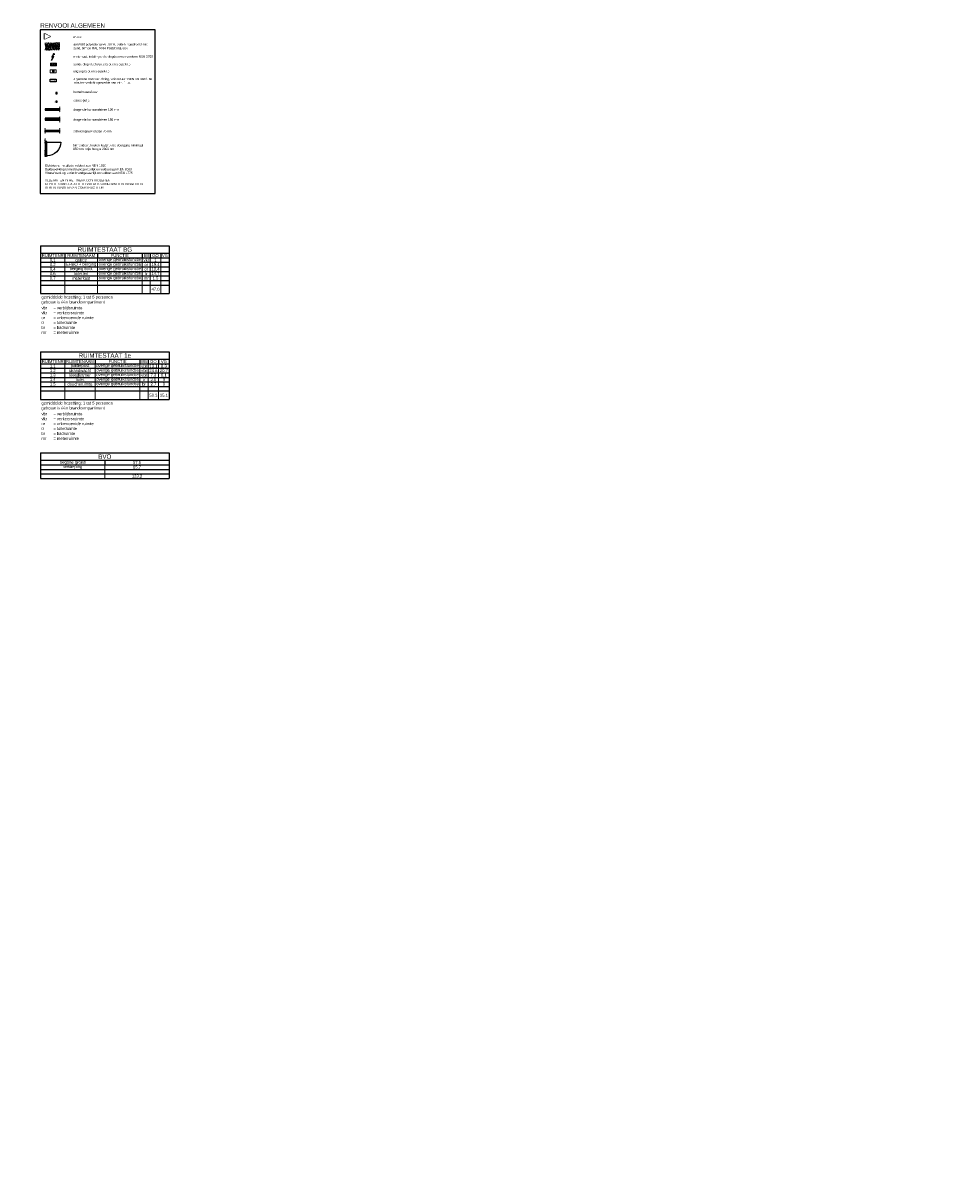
# Model space of a CAD drawing. Header units: metres. Extents: x 63115 to 703450, y -261936 to -53969.
# Tile 196 of 197: x 217548 to 280607, y -135142 to -56832. Entities that reach past the tile are written whole.
import ezdxf

# ---------------------------------------------------------------- set-up
doc = ezdxf.new("R2010")
doc.units = ezdxf.units.M
doc.set_wipeout_variables(frame=1)
doc.header["$PDMODE"] = 35
doc.header["$PDSIZE"] = 50
doc.linetypes.add('DASHED', pattern=[0.75, 0.5, -0.25])
doc.layers.get('0').update_dxf_attribs({"true_color": 0x83b7c5})
doc.layers.get('DEFPOINTS').update_dxf_attribs({"color": 6})
doc.layers.add('_01Hulplijnen', color=6, linetype='Continuous', plot=False)
for name, color, linetype in [('_02-SECTION', 2, 'Continuous'), ('_03-PROJECTION', 1, 'Continuous'), ('_04-HIDDEN', 7, 'DASHED'), ('_05text200', 8, 'Continuous'), ('_05text50', 8, 'Continuous'), ('_07-SYMBOLS', 8, 'Continuous'), ('_07-Symbols Architectural', 8, 'Continuous'), ('_07Brandveiligheid', 8, 'Continuous'), ('_07Electra', 8, 'Continuous'), ('_09-HATCH', 7, 'Continuous'), ('_09hatchMask', 7, 'Continuous'), ('_11-BLOCKS', 7, 'Continuous'), ('_12-UTILITIES', 1, 'Continuous')]:
    doc.layers.add(name, color=color, linetype=linetype)
doc.styles.add('NIO 1_100 groot', font='arial.ttf', dxfattribs={"height": 300})
doc.styles.add('NIO 1_100 klein', font='arial.ttf', dxfattribs={"height": 200})
doc.styles.add('NIOstandard', font='arial.ttf')

# ---------------------------------------------------------------- blocks, each defined once
blk = doc.blocks.new('Entreepijl')
at = {"layer": '_07-SYMBOLS', "color": 1}
blk.add_lwpolyline([(-500, -250), (-500, 250), (0, 0), (-500, -250)], close=True, dxfattribs=at)
at = {"color": 1}
blk.add_wipeout([(-500, -250), (-500, 250), (0, 0)], dxfattribs=at).dxf.layer = '_07-SYMBOLS'
blk = doc.blocks.new('*U49')
at = {"layer": '_09-HATCH'}
h = blk.add_hatch(dxfattribs=at)
h.set_pattern_fill('PLAST', color=256, scale=30, angle=90, style=0)
h.set_pattern_definition([(90, (-662.18, -1530.98), (-190.5, 1e-14), []), (90, (-686, -1530.98), (-190.5, 1e-14), []), (90, (-709.8, -1530.98), (-190.5, 1e-14), [])])
h.paths.add_polyline_path([(-2272, 0), (-1272, 0), (-1272, 70), (-2272, 70)])
at = {"layer": '_01Hulplijnen'}
blk.add_line((-2272, 35), (-1272, 35), dxfattribs=at)
at = {"layer": '_02-SECTION'}
blk.add_lwpolyline([(-2272, 0), (-1272, 0), (-1272, 70), (-2272, 70)], close=True, dxfattribs=at)
blk = doc.blocks.new('*U46')
at = {"color": 255}
blk.add_wipeout([(0, -25), (1014, -25), (1014, 125), (0, 125)], dxfattribs=at).translate(0, 0, -1).dxf.layer = '_09hatchMask'
at = {"layer": '_02-SECTION', "elevation": -1}
for points in [[(10, 33), (10, 84), (0, 84), (0, 117), (67, 117), (67, 48), (42, 48), (42, 3), (0, 3), (0, 33)], [(44, 8), (44, 48), (970, 48), (970, 8)], [(1004, 33), (1004, 84), (1014, 84), (1014, 117), (947, 117), (947, 48), (972, 48), (972, 3), (1014, 3), (1014, 33)]]:
    blk.add_lwpolyline(points, close=True, dxfattribs=at)
at = {"layer": '_03-PROJECTION', "color": 7}
blk.add_line((67, 117, -1), (947, 117, -1), dxfattribs=at)
at = {"layer": '_07-Symbols Architectural'}
blk.add_line((44, -4, -1), (44, -930, -1), dxfattribs=at)
blk.add_arc((44, -4, -1), 926, 269.99961, 0.00096, dxfattribs=at)
blk = doc.blocks.new('meterkast symbool')
at = {"color": 1, "flags": 128}
for points in [[(-103, -351), (56, -76), (-81, -140), (81, 140)], [(4, 88), (81, 140), (65, 52)]]:
    blk.add_lwpolyline(points, dxfattribs=at)
blk = doc.blocks.new('*U50')
at = {"layer": '_09-HATCH'}
h = blk.add_hatch(dxfattribs=at)
h.set_pattern_fill('LINE', color=256, scale=25, angle=135, style=0)
h.set_pattern_definition([(135, (2346.89, -131), (-56.1266, -56.1266), [])])
h.paths.add_polyline_path([(852, 25), (852, -75), (1852, -75), (1852, 25)])
at = {"layer": '_02-SECTION', "color": 2}
blk.add_lwpolyline([(852, 25), (852, -75), (1852, -75), (1852, 25)], close=True, dxfattribs=at)
at = {"layer": 'DEFPOINTS'}
blk.add_line((852, 0), (1852, 0), dxfattribs=at)
blk = doc.blocks.new('*T54')
at = {"layer": '_05text200', "color": 0, "linetype": 'ByBlock', "lineweight": -2, "transparency": 16777216}
for p, q in [((0, 0), (8689, 0)), ((0, 0), (0, -1727)), ((8689, 0), (8689, -1727)), ((0, -500), (8689, -500)), ((4344, -500), (4344, -807)), ((0, -807), (8689, -807)), ((0, -1113), (8689, -1113)), ((0, -1420), (8689, -1420)), ((0, -1727), (8689, -1727))]:
    blk.add_line(p, q, dxfattribs=at)
at = {"layer": 'DEFPOINTS', "color": 8, "linetype": 'ByBlock', "lineweight": 0, "transparency": 16777216}
blk.add_line((4344, -807), (4344, -1727), dxfattribs=at)
at = {"layer": '_05text200', "color": 0, "transparency": 16777216, "attachment_point": 5}
for s, insert, char_height, width, style in [('begane grond', (2172, -653), 200, 4304.34, 'NIO 1_100 klein'), ('BVO', (4344, -250), 300, 8588.68, 'NIO 1_100 groot'), ('57.5', (6517, -653), 200, 4304.34, 'NIO 1_100 klein'), ('verdieping', (2172, -960), 200, 4304.34, 'NIO 1_100 klein'), ('123.2', (6517, -1573), 200, 4304.34, 'NIO 1_100 klein'), ('65.7', (6517, -960), 200, 4304.34, 'NIO 1_100 klein')]:
    blk.add_mtext(s, dxfattribs=dict(at, insert=insert, char_height=char_height, width=width, style=style))
blk = doc.blocks.new('*U99')
at = {"layer": '_09-HATCH'}
h = blk.add_hatch(dxfattribs=at)
h.set_pattern_fill('LINE', color=256, scale=25, angle=135, style=0)
h.set_pattern_definition([(135, (2346.89, -81), (-56.1266, -56.1266), [])])
h.paths.add_polyline_path([(852, 75), (852, -75), (1852, -75), (1852, 75)])
at = {"layer": '_02-SECTION', "color": 2}
blk.add_lwpolyline([(852, 75), (852, -75), (1852, -75), (1852, 75)], close=True, dxfattribs=at)
at = {"layer": 'DEFPOINTS'}
blk.add_line((852, 0), (1852, 0), dxfattribs=at)
blk = doc.blocks.new('*T121')
at = {"layer": '_05text200', "color": 0, "linetype": 'ByBlock', "lineweight": -2, "transparency": 16777216}
for p, q in [((0, 0), (8689, 0)), ((0, 0), (0, -3225)), ((8689, 0), (8689, -3225)), ((0, -500), (8689, -500)), ((1637, -500), (1637, -807)), ((3842, -500), (3842, -807)), ((6877, -500), (6877, -807)), ((7416, -500), (7416, -807)), ((8123, -500), (8123, -807)), ((0, -807), (8689, -807)), ((0, -1113), (8689, -1113)), ((0, -1420), (8689, -1420)), ((0, -1727), (8689, -1727)), ((0, -2033), (8689, -2033)), ((0, -2340), (8689, -2340)), ((0, -2647), (8689, -2647)), ((0, -3225), (8689, -3225))]:
    blk.add_line(p, q, dxfattribs=at)
at = {"layer": 'DEFPOINTS', "color": 8, "linetype": 'ByBlock', "lineweight": 0, "transparency": 16777216}
for p, q in [((1637, -807), (1637, -3225)), ((3842, -807), (3842, -3225)), ((6877, -807), (6877, -3225)), ((7416, -807), (7416, -3225)), ((8123, -807), (8123, -3225))]:
    blk.add_line(p, q, dxfattribs=at)
at = {"layer": '_05text200', "color": 0, "transparency": 16777216, "attachment_point": 5}
for s, insert, char_height, width, style in [('RUIMTENR', (818, -653), 200, 1596.97, 'NIO 1_100 klein'), ('RUIMTENAAM', (2739, -653), 200, 2164.78, 'NIO 1_100 klein'), ('RUIMTESTAAT BG', (4344, -250), 300, 8588.68, 'NIO 1_100 groot'), ('FUNCTIE', (5360, -653), 200, 2995.74, 'NIO 1_100 klein'), ('BB', (7147, -653), 200, 498.75, 'NIO 1_100 klein'), ('GO', (7769, -653), 200, 666.28, 'NIO 1_100 klein'), ('VG', (8406, -653), 200, 526.17, 'NIO 1_100 klein'), ('0.1', (818, -960), 200, 1596.97, 'NIO 1_100 klein'), ('0.2', (818, -1267), 200, 1596.97, 'NIO 1_100 klein'), ('0.4', (818, -1573), 200, 1596.97, 'NIO 1_100 klein'), ('EHBO + berging', (2739, -1267), 200, 2164.78, 'NIO 1_100 klein'), ('berging boot', (2739, -1573), 200, 2164.78, 'NIO 1_100 klein'), ('entree', (2739, -960), 200, 2164.78, 'NIO 1_100 klein'), ('overige gebruiksfunctie', (5360, -960), 200, 2995.74, 'NIO 1_100 klein'), ('overige gebruiksfunctie', (5360, -1267), 200, 2995.74, 'NIO 1_100 klein'), ('overige gebruiksfunctie', (5360, -1573), 200, 2995.74, 'NIO 1_100 klein'), ('vkr', (7147, -960), 200, 498.75, 'NIO 1_100 klein'), ('or', (7147, -1267), 200, 498.75, 'NIO 1_100 klein'), ('or', (7147, -1573), 200, 498.75, 'NIO 1_100 klein'), ('19.4', (7769, -1267), 200, 666.28, 'NIO 1_100 klein'), ('10.4', (7769, -1573), 200, 666.28, 'NIO 1_100 klein'), ('1', (7769, -960), 200, 666.28, 'NIO 1_100 klein'), ('0.6', (818, -1880), 200, 1596.97, 'NIO 1_100 klein'), ('0.7', (818, -2187), 200, 1596.97, 'NIO 1_100 klein'), ('meterkast', (2739, -2187), 200, 2164.78, 'NIO 1_100 klein'), ('toiletten', (2739, -1880), 200, 2164.78, 'NIO 1_100 klein'), ('overige gebruiksfunctie', (5360, -1880), 200, 2995.74, 'NIO 1_100 klein'), ('overige gebruiksfunctie', (5360, -2187), 200, 2995.74, 'NIO 1_100 klein'), ('mr', (7147, -2187), 200, 498.75, 'NIO 1_100 klein'), ('tr', (7147, -1880), 200, 498.75, 'NIO 1_100 klein'), ('14.7', (7769, -1880), 200, 666.28, 'NIO 1_100 klein'), ('1.5', (7769, -2187), 200, 666.28, 'NIO 1_100 klein'), ('47.0', (7769, -2936), 200, 666.28, 'NIO 1_100 klein')]:
    blk.add_mtext(s, dxfattribs=dict(at, insert=insert, char_height=char_height, width=width, style=style))
blk = doc.blocks.new('*T122')
at = {"layer": '_05text200', "color": 0, "linetype": 'ByBlock', "lineweight": -2, "transparency": 16777216}
for p, q in [((0, 0), (8689, 0)), ((0, 0), (0, -3225)), ((8689, 0), (8689, -3225)), ((0, -500), (8689, -500)), ((1638, -500), (1638, -807)), ((3680, -500), (3680, -807)), ((6718, -500), (6718, -807)), ((7273, -500), (7273, -807)), ((7981, -500), (7981, -807)), ((0, -807), (8689, -807)), ((0, -1113), (8689, -1113)), ((0, -1420), (8689, -1420)), ((0, -1727), (8689, -1727)), ((0, -2033), (8689, -2033)), ((0, -2340), (8689, -2340)), ((0, -2647), (8689, -2647)), ((0, -3225), (8689, -3225))]:
    blk.add_line(p, q, dxfattribs=at)
at = {"layer": 'DEFPOINTS', "color": 8, "linetype": 'ByBlock', "lineweight": 0, "transparency": 16777216}
for p, q in [((1638, -807), (1638, -3225)), ((3680, -807), (3680, -3225)), ((6718, -807), (6718, -3225)), ((7273, -807), (7273, -3225)), ((7981, -807), (7981, -3225))]:
    blk.add_line(p, q, dxfattribs=at)
at = {"layer": '_05text200', "color": 0, "transparency": 16777216, "attachment_point": 5}
for s, insert, char_height, width, style in [('RUIMTENR', (819, -653), 200, 1598.36, 'NIO 1_100 klein'), ('RUIMTENAAM', (2659, -653), 200, 2002.04, 'NIO 1_100 klein'), ('RUIMTESTAAT 1e', (4344, -250), 300, 8588.68, 'NIO 1_100 groot'), ('FUNCTIE', (5199, -653), 200, 2997.13, 'NIO 1_100 klein'), ('BB', (6995, -653), 200, 515.82, 'NIO 1_100 klein'), ('GO', (7627, -653), 200, 667.66, 'NIO 1_100 klein'), ('VG', (8335, -653), 200, 667.66, 'NIO 1_100 klein'), ('1.1', (819, -960), 200, 1598.36, 'NIO 1_100 klein'), ('1.2', (819, -1267), 200, 1598.36, 'NIO 1_100 klein'), ('1.3', (819, -1573), 200, 1598.36, 'NIO 1_100 klein'), ('strandwacht', (2659, -1267), 200, 2002.04, 'NIO 1_100 klein'), ('kleedkamer', (2659, -1573), 200, 2002.04, 'NIO 1_100 klein'), ('politiepost', (2659, -960), 200, 2002.04, 'NIO 1_100 klein'), ('overige gebruiksfunctie', (5199, -960), 200, 2997.13, 'NIO 1_100 klein'), ('overige gebruiksfunctie', (5199, -1267), 200, 2997.13, 'NIO 1_100 klein'), ('overige gebruiksfunctie', (5199, -1573), 200, 2997.13, 'NIO 1_100 klein'), ('vbr', (6995, -960), 200, 515.82, 'NIO 1_100 klein'), ('vbr', (6995, -1267), 200, 515.82, 'NIO 1_100 klein'), ('vbr', (6995, -1573), 200, 515.82, 'NIO 1_100 klein'), ('24.6', (7627, -1267), 200, 667.66, 'NIO 1_100 klein'), ('13.1', (7627, -960), 200, 667.66, 'NIO 1_100 klein'), ('7.3', (7627, -1573), 200, 667.66, 'NIO 1_100 klein'), ('20.7', (8335, -1267), 200, 667.66, 'NIO 1_100 klein'), ('8.3', (8335, -960), 200, 667.66, 'NIO 1_100 klein'), ('6.1', (8335, -1573), 200, 667.66, 'NIO 1_100 klein'), ('1.4', (819, -1880), 200, 1598.36, 'NIO 1_100 klein'), ('1.5', (819, -2187), 200, 1598.36, 'NIO 1_100 klein'), ('doucheruimte', (2659, -2187), 200, 2002.04, 'NIO 1_100 klein'), ('toilet', (2659, -1880), 200, 2002.04, 'NIO 1_100 klein'), ('overige gebruiksfunctie', (5199, -1880), 200, 2997.13, 'NIO 1_100 klein'), ('overige gebruiksfunctie', (5199, -2187), 200, 2997.13, 'NIO 1_100 klein'), ('br', (6995, -2187), 200, 515.82, 'NIO 1_100 klein'), ('tr', (6995, -1880), 200, 515.82, 'NIO 1_100 klein'), ('2.6', (7627, -1880), 200, 667.66, 'NIO 1_100 klein'), ('2.7', (7627, -2187), 200, 667.66, 'NIO 1_100 klein'), ('0', (8335, -1880), 200, 667.66, 'NIO 1_100 klein'), ('0', (8335, -2187), 200, 667.66, 'NIO 1_100 klein'), ('50.3', (7627, -2936), 200, 667.66, 'NIO 1_100 klein'), ('35.1', (8335, -2936), 200, 667.66, 'NIO 1_100 klein')]:
    blk.add_mtext(s, dxfattribs=dict(at, insert=insert, char_height=char_height, width=width, style=style))
blk = doc.blocks.new('*U125')
at = {"layer": '_07-SYMBOLS', "lineweight": 13, "ltscale": 20}
h = blk.add_hatch(color=253, dxfattribs=at)
h.dxf.hatch_style = 1
edge = h.paths.add_edge_path()
edge.add_line((450, -265), (491, -265))
edge.add_arc((491, -225), 40, 270, 360)
edge.add_line((531, -225), (531, -51))
edge.add_arc((491, -51), 40, 0, 90)
edge.add_line((491, -11), (319, -11))
edge.add_arc((319, -51), 40, 90, 180)
edge.add_line((279, -51), (279, -225))
edge.add_arc((319, -225), 40, 180, 270)
edge.add_line((319, -265), (356, -265))
edge.add_line((356, -265), (356, -227))
edge.add_line((356, -227), (337, -227))
edge.add_arc((337, -207), 20, 180, 270, ccw=False)
edge.add_line((317, -207), (317, -70))
edge.add_arc((337, -70), 20, 90, 180, ccw=False)
edge.add_line((337, -50), (471, -50))
edge.add_arc((471, -70), 20, 0, 90, ccw=False)
edge.add_line((491, -70), (491, -207))
edge.add_arc((471, -207), 20, -90, 0, ccw=False)
edge.add_line((471, -227), (450, -227))
edge.add_line((450, -227), (450, -265))
h = blk.add_hatch(color=253, dxfattribs=at)
h.dxf.hatch_style = 1
h.paths.add_polyline_path([(386, -167), (386, -302), (330, -302), (404, -379), (478, -302), (421, -302), (421, -167)])
at = {"layer": '_07-SYMBOLS', "color": 253, "lineweight": 13, "ltscale": 20}
blk.add_lwpolyline([(0, 0), (809, 0), (809, -389), (0, -389)], close=True, dxfattribs=at)
blk.add_lwpolyline([(450, -265), (491, -265, 0.4142136), (531, -225), (531, -51, 0.4142136), (491, -11), (319, -11, 0.4142136), (279, -51), (279, -225, 0.4142136), (319, -265), (356, -265), (356, -227), (337, -227, -0.4142136), (317, -207), (317, -70, -0.4142136), (337, -50), (471, -50, -0.4142136), (491, -70), (491, -207, -0.4142136), (471, -227), (450, -227)], format="xyb", close=True, dxfattribs=at)
blk.add_lwpolyline([(386, -167), (386, -302), (330, -302), (404, -379), (478, -302), (421, -302), (421, -167), (386, -167)], dxfattribs=at)
blk = doc.blocks.new('*U126')
at = {"layer": '_07-SYMBOLS', "lineweight": 13, "ltscale": 20}
h = blk.add_hatch(color=253, dxfattribs=at)
h.dxf.hatch_style = 1
h.paths.add_polyline_path([(28, -32), (182, -32), (182, -356), (28, -356)])
h = blk.add_hatch(color=253, dxfattribs=at)
h.dxf.hatch_style = 1
h.paths.add_polyline_path([(358, -69), (358, -235), (288, -235), (380, -330), (471, -235), (401, -235), (401, -69)])
h = blk.add_hatch(color=253, dxfattribs=at)
h.dxf.hatch_style = 1
edge = h.paths.add_edge_path()
edge.add_line((577, -123), (577, -141))
edge.add_line((577, -141), (591, -154))
edge.add_line((591, -154), (558, -191))
edge.add_line((558, -191), (586, -216))
edge.add_line((586, -216), (617, -181))
edge.add_line((617, -181), (632, -194))
edge.add_line((632, -194), (578, -254))
edge.add_line((578, -254), (578, -343))
edge.add_line((578, -343), (626, -343))
edge.add_line((626, -343), (626, -269))
edge.add_line((626, -269), (663, -227))
edge.add_line((663, -227), (687, -253))
edge.add_line((687, -253), (789, -253))
edge.add_line((789, -253), (789, -214))
edge.add_line((789, -214), (734, -214))
edge.add_line((734, -214), (659, -137))
edge.add_line((659, -137), (686, -137))
edge.add_line((686, -137), (718, -173))
edge.add_line((718, -173), (746, -148))
edge.add_line((746, -148), (702, -100))
edge.add_line((702, -100), (608, -100))
edge.add_arc((572, -83), 39.7, 334.86199, 636.86444)
at = {"layer": '_07-SYMBOLS', "color": 253, "lineweight": 13, "ltscale": 20}
for points in [[(0, 0), (809, 0), (809, -389), (0, -389)], [(28, -32), (182, -32), (182, -356), (28, -356)]]:
    blk.add_lwpolyline(points, close=True, dxfattribs=at)
blk.add_lwpolyline([(358, -69), (358, -235), (288, -235), (380, -330), (471, -235), (401, -235), (401, -69), (358, -69)], dxfattribs=at)
blk.add_lwpolyline([(577, -123), (577, -141), (591, -154), (558, -191), (586, -216), (617, -181), (632, -194), (578, -254), (578, -343), (626, -343), (626, -269), (663, -227), (687, -253), (789, -253), (789, -214), (734, -214), (659, -137), (686, -137), (718, -173), (746, -148), (702, -100), (608, -100, 3.8668839)], format="xyb", close=True, dxfattribs=at)
blk = doc.blocks.new('ANV')
at = {"layer": '_07Electra'}
blk.add_lwpolyline([(-1570, 700), (0, 700), (0, 0), (-1570, 0)], close=True, dxfattribs=at)
at = {"layer": '_07Electra', "insert": (-1358, 554), "char_height": 400, "width": 1840.33, "attachment_point": 1}
blk.add_mtext('{\\fArial|b0|i0|c0|p34;ANV}', dxfattribs=at)
blk = doc.blocks.new('*U191')
at = {"layer": '_04-HIDDEN'}
blk.add_circle((0, 0), 89.1, dxfattribs=at)
at = {"layer": 'DEFPOINTS'}
blk.add_point((0, 0), dxfattribs=at)
at = {"layer": '_05text50', "insert": (-2059, 44), "char_height": 100, "attachment_point": 1, "style": 'NIOstandard'}
blk.add_mtext_dynamic_manual_height_columns('\\pi2192.4;HWA', width=4699.65, gutter_width=1250, heights=[0], dxfattribs=at)
blk = doc.blocks.new('*U199')
at = {"layer": '_11-BLOCKS', "xscale": 0.5, "yscale": 0.5, "zscale": 0.5}
blk.add_blockref('*U191', (0, -4084), dxfattribs=at)
blk = doc.blocks.new('*U189')
at = {"layer": '_02-SECTION'}
blk.add_lwpolyline([(-80, -80), (80, -80), (80, 80), (-80, 80)], close=True, dxfattribs=at)
at = {"layer": 'DEFPOINTS'}
for points in [[(-80, 80), (80, -80)], [(80, 80), (-80, -80)]]:
    blk.add_lwpolyline(points, dxfattribs=at)
blk = doc.blocks.new('putje')
at = {"layer": '_02-SECTION'}
blk.add_lwpolyline([(-40, -40), (40, -40), (40, 40), (-40, 40)], close=True, dxfattribs=at)
at = {"layer": 'DEFPOINTS'}
for points in [[(-40, 40), (40, -40)], [(40, 40), (-40, -40)]]:
    blk.add_lwpolyline(points, dxfattribs=at)
at = {"layer": '_05text50', "insert": (-375, 78), "char_height": 125, "attachment_point": 1, "style": 'NIOstandard'}
blk.add_mtext_dynamic_manual_height_columns('\\pi225.14;s', width=525.48, gutter_width=1250, heights=[0], dxfattribs=at)

msp = doc.modelspace()

# ---------------------------------------------------------------- linework, layer by layer
at = {"layer": '_04-HIDDEN', "ltscale": 0.1}
for p, q in [((220026.9, -62849.5), (220026.9, -62492.6)), ((220026.9, -63528), (220026.9, -63171.2)), ((219026.9, -64288.5), (219026.9, -63931.7)), ((220026.9, -64296.5), (220026.9, -63939.6)), ((219026.9, -65750.5), (219026.9, -65393.7))]:
    msp.add_line(p, q, dxfattribs=at)

# ---------------------------------------------------------------- block references
at = {"xscale": 0.5, "yscale": 0.5, "zscale": 0.5}
for name, p in [('*U125', (219381.3, -59987.4)), ('*U126', (219390.3, -59535.1))]:
    msp.add_blockref(name, p, dxfattribs=at)
for name, p in [('putje', (219806.2, -62144.1)), ('*T121', (218726.1, -71897)), ('*T122', (218726.1, -79066.8)), ('*T54', (218726.1, -85901.2))]:
    msp.add_blockref(name, p)
at = {"layer": '_02-SECTION', "xscale": 0.25, "yscale": 0.25, "zscale": 0.25}
msp.add_blockref('ANV', (219773.7, -60796.8), dxfattribs=at)
at = {"layer": '_03-PROJECTION'}
for name, p in [('meterkast symbool', (219574.1, -59016.3)), ('*U49', (221299.2, -64168.1)), ('*U199', (160931.8, -115410.6))]:
    msp.add_blockref(name, p, dxfattribs=at)
at = {"layer": '_03-PROJECTION', "rotation": 359.9999975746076}
for name, p in [('*U50', (218175.2, -62646.1)), ('*U99', (218175.2, -63324.6))]:
    msp.add_blockref(name, p, dxfattribs=at)
at = {"layer": '_11-BLOCKS'}
for name, p, xscale, yscale, zscale in [('Entreepijl', (219366.2, -57728.4), 0.7499999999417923, 0.7499999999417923, 0.7499999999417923), ('*U189', (219806.2, -61565.7), 0.5, 0.5, 0.5)]:
    msp.add_blockref(name, p, dxfattribs=dict(at, xscale=xscale, yscale=yscale, zscale=zscale))

# ---------------------------------------------------------------- texts
at = {"layer": '_05text200', "char_height": 200, "width": 20041.39, "attachment_point": 1, "style": 'NIO 1_100 klein'}
for s, insert in [('gemiddelde bezetting: 1 tot 5 personen\\Pgebouw is één brandcompartiment', (218783.8, -75260.5)), ('vbr ^I= verblijfsruimte\\Pvkr ^I= verkeersruimte\\Por ^I= onbenoemde ruimte\\Ptr ^I= toiletruimte\\Pbr ^I= badruimte\\Pmr ^I= meterruimte', (218786.4, -75987)), ('gemiddelde bezetting: 1 tot 5 personen\\Pgebouw is één brandcompartiment', (218783.8, -82430.3)), ('vbr ^I= verblijfsruimte\\Pvkr ^I= verkeersruimte\\Por ^I= onbenoemde ruimte\\Ptr ^I= toiletruimte\\Pbr ^I= badruimte\\Pmr ^I= meterruimte', (218786.4, -83156.8))]:
    msp.add_mtext(s, dxfattribs=dict(at, insert=insert))
at = {"layer": '_07Brandveiligheid', "char_height": 300, "attachment_point": 1}
for s, width, insert in [('\\pi237.23;{\\fArial|b0|i0|c0|p34;\\H0.375x;afmeting fundering\\P\\pi980.3;8 x 14m}', 1522.844, (166288.8, -118941)), ('\\pi1473.9;{\\fArial|b0|i0|c0|p34;\\H0.375x;hwa verslepen \\P\\pi1806.3;in plafond}', 2466.128, (161437, -119349.1)), ('\\pi730.9;{\\fArial|b0|i0|c0|p34;\\H0.375x;deur met bovenscharnier}', 2466.128, (161225.8, -119969.2)), ('\\pi9.7212;{\\fArial|b0|i0|c0|p34;\\H0.375x;installaties boven trap\\P\\pi387.2;zie dsn AA}', 1522.844, (160187.3, -129468.2)), ('\\pi1474.1;{\\fArial|b0|i0|c0|p34;\\H0.375x;balusters staal}', 2466.128, (163799.4, -134260.3)), ('\\pi718.08;{\\fArial|b0|i0|c0|p34;\\H0.375x;polycarbonaat balustrade}', 2466.128, (162387.3, -134839.8))]:
    msp.add_mtext_dynamic_manual_height_columns(s, width=width, gutter_width=1, heights=[0], dxfattribs=dict(at, insert=insert))
at = {"layer": '_12-UTILITIES', "style": 'NIO 1_100 klein'}
for s, p in [('entree', (220909, -57828.4)), ('aanduiding vluchtroute (slot en sleutelvrij)', (220942.4, -59682.2)), ('meterkast, indeling en leidingdoorvoer conform NEN 2768', (220944.7, -59161.5)), ('uitgang (slot en sleutelvrij)', (220942.4, -60156)), ('hemelwaterafvoer', (220944.7, -61555.5)), ('schrobputje', (220944.7, -62133.8)), ('dragende kalkzandsteen 100 mm', (220944.7, -62751.9)), ('dragende kalkzandsteen 150 mm', (220944.7, -63430.5)), ('scheidingswand gips 70mm', (220944.7, -64223.9))]:
    msp.add_text(s, height=150, dxfattribs=at).set_placement(p)
at = {"layer": '_12-UTILITIES', "attachment_point": 1}
for s, insert, char_height, width, style in [('RENVOOI ALGEMEEN', (218702.3, -56837.2), 300, 10168.18, 'NIOstandard'), ('algemene noodverlichting, voldoet aan NEN EN 1838. 60 minuten verlichtingssterkte van min. 1 lux.', (220959.6, -60532.1), 150, 5993.806, 'NIO 1_100 klein')]:
    msp.add_mtext(s, dxfattribs=dict(at, insert=insert, char_height=char_height, width=width, style=style))
at = {"layer": '_12-UTILITIES', "char_height": 150, "attachment_point": 1, "style": 'NIO 1_100 klein'}
for s, width, insert in [('aanzicht polyester gevel. 8mm, buiten ingestrooid met zand, binnen RAL 6034 Pastelturquoise', 5328.963, (220945.5, -58193.2)), ('binnendeur, houten kozijn, vrije doorgang minimaal 850mm, vrije hoogte 2300mm', 5152.153, (220927.8, -65011.1)), ('Elektrische installatie voldoet aan NEN 1010\\PDakbedekking is niet brandgevaarlijk en voldoet aan NEN 6063\\PVloerafwerking is niet brandgevaarlijk en voldoet aan NEN 1775\\P\\PALLE MATEN IN HET WERK CONTROLEREN\\PGEHELE CONSTRUCTIE UITVOEREN CONFORM TEKENINGEN EN \\PBEREKENINGEN VAN CONSTRUCTEUR', 9041.568, (219022.2, -66386.2))]:
    msp.add_mtext_dynamic_manual_height_columns(s, width=width, gutter_width=1000, heights=[0], dxfattribs=dict(at, insert=insert))

# ---------------------------------------------------------------- next in the draw order: hatches: boundary and pattern name
at = {"layer": '_03-PROJECTION'}
h = msp.add_hatch(dxfattribs=at)
h.set_pattern_fill('AR-SAND', color=256, scale=2)
h.set_pattern_definition([(37.5, (0, 2724.01), (-3.200063, 97.882647), [0, -77.216, 0, -86.36, 0, -82.55]), (7.5, (0, 2724.01), (89.90466, 143.36502), [0, -41.656, 0, -69.596, 0, -26.67]), (327.5, (-62.48, 2724.01), (158.198474, 0.287437), [0, -25.4, 0, -91.44, 0, -119.38]), (317.5, (-62.48, 2724.01), (152.71129, 44.585865), [0, -12.7, 0, -59.944, 0, -68.58])])
h.paths.add_polyline_path([(219026.9, -58646.2), (220026.9, -58646.2), (220026.9, -58146.2), (219026.9, -58146.2)])

# ---------------------------------------------------------------- next in the draw order: linework, layer by layer
at = {"layer": '_12-UTILITIES'}
msp.add_lwpolyline([(226481.4, -57282.6), (218691.2, -57282.6), (218691.2, -68357.3), (226481.4, -68357.3)], close=True, dxfattribs=at)

# ---------------------------------------------------------------- next in the draw order: block references
at = {"layer": '_11-BLOCKS', "xscale": -1, "rotation": 89.99999250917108}
msp.add_blockref('*U46', (219157.9, -64830.8, 1), dxfattribs=at)

# ---------------------------------------------------------------- next in the draw order: linework, layer by layer
at = {"layer": '_04-HIDDEN', "ltscale": 0.1}
msp.add_line((219026.9, -64967.1), (219026.9, -64610.2), dxfattribs=at)

doc.saveas('drawing.dxf')
